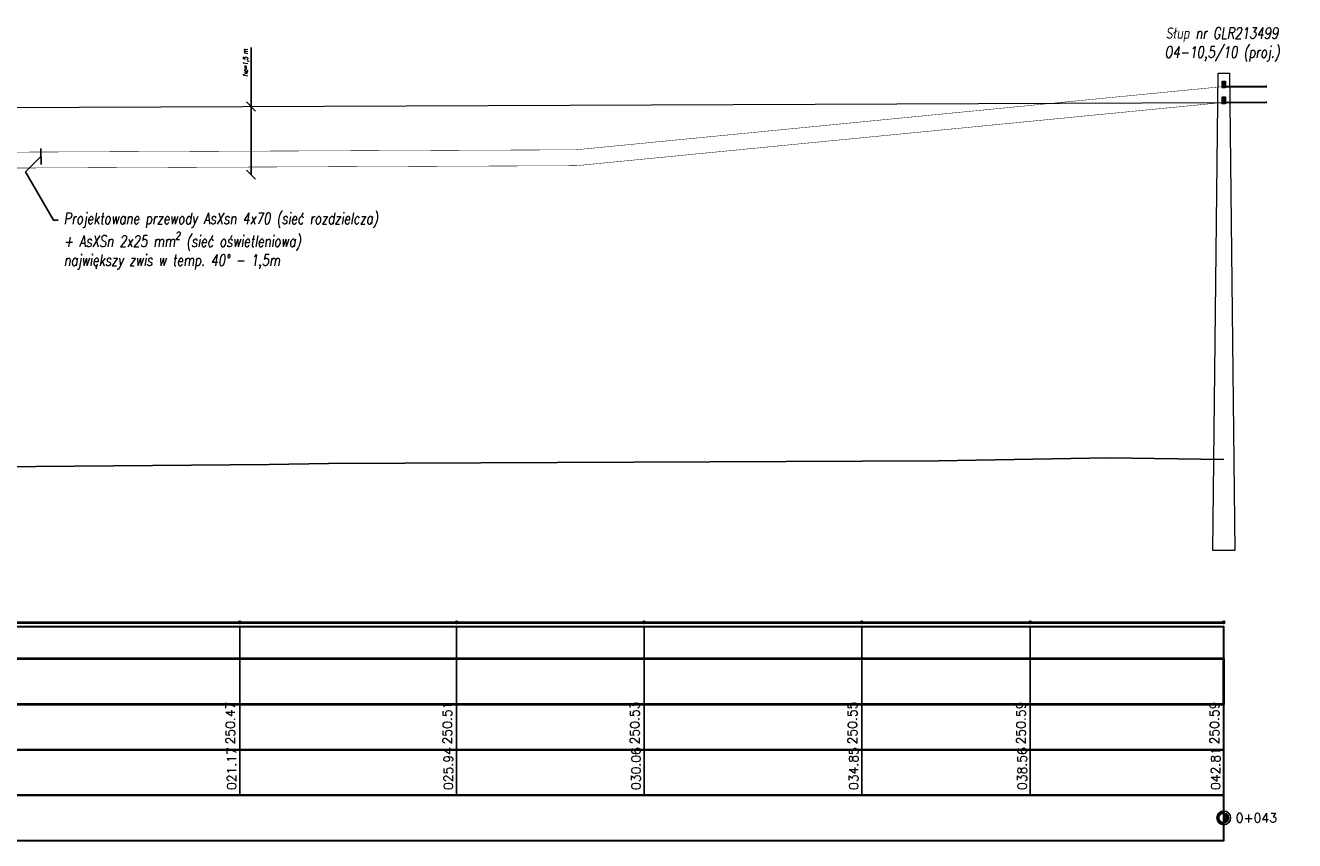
# Model space of a CAD drawing. Header units: metres. Extents: x 6535164 to 6537212, y 5563307 to 5565590.
# Tile 10 of 24: x 6537135 to 6537163, y 5563541 to 5563558. Entities that reach past the tile are written whole.
import ezdxf
from ezdxf import colors
from ezdxf.entities.mleader import LeaderData, LeaderLine
from ezdxf.lldxf.tags import DXFTag
from ezdxf.math import Vec2, Vec3

# ---------------------------------------------------------------- set-up
doc = ezdxf.new("R2010")
doc.units = ezdxf.units.M
doc.linetypes.add('CIĄGłA', pattern=[0])
for name, color, linetype in [('C-DROGI-PROFILE', 7, 'Continuous'), ('C-DROGI-PROFILE-WIDOKI', 7, 'Continuous'), ('C-DROGI-PROFILE-WIDOKI-ETYKIETY', 7, 'Continuous'), ('ELE TD', 7, 'Continuous')]:
    doc.layers.add(name, color=color, linetype=linetype)
doc.layers.add('ELE', color=7, linetype='Continuous', lineweight=35)
doc.styles.add('Romans_0.9', font='romans.shx', dxfattribs={"width": 0.75, "oblique": 9, "height": 0.1})
doc.styles.get("Standard").update_dxf_attribs({"font": 'simplex.shx'})
tags = doc.linetypes.add('AsXSn 4x25', pattern='A,10,-1.5,["4x25",Standard,S=0.75,R=0,X=-1.15,Y=-0.375],-1.5', length=13).pattern_tags.tags
tags[6] = DXFTag(74, 10)
doc.dimstyles.new('ISO-25', dxfattribs={"dimtxt": 2.5, "dimasz": 2.5, "dimexe": 1.25, "dimexo": 0.625, "dimtad": 1, "dimtxsty": 'Standard', "dimcen": 2.5, "dimadec": 0, "dimazin": 0, "dimtfac": 1, "dimtmove": 0, "dimatfit": 3, "dimfxl": 1, "dimarcsym": 0})

# ---------------------------------------------------------------- blocks, each defined once
blk = doc.blocks.new('_OBLIQUE')
at = {"color": 0, "linetype": 'ByBlock', "lineweight": -2}
for p, q in [((-0.5, -0.5), (0.5, 0.5)), ((0, 0), (0, 0))]:
    blk.add_line(p, q, dxfattribs=at)
blk = doc.blocks.new('*D140')
at = {"layer": 'Defpoints', "color": 0, "linetype": 'Continuous', "lineweight": 50, "transparency": 16777216}
for p in [(6537140.142, 5563556.667), (6537140.153, 5563556.667), (6537140.142, 5563555.167)]:
    blk.add_point(p, dxfattribs=at)
at = {"layer": 'ELE TD', "color": 0, "linetype": 'Continuous', "lineweight": -2, "transparency": 16777216}
for p, q in [((6537140.153, 5563556.667), (6537140.153, 5563557.963)), ((6537140.142, 5563556.667), (6537140.153, 5563556.667)), ((6537140.153, 5563555.167), (6537140.153, 5563556.667))]:
    blk.add_line(p, q, dxfattribs=at)
at = {"layer": 'ELE TD', "color": 0, "linetype": 'Continuous', "lineweight": -2, "transparency": 16777216, "xscale": 0.2, "yscale": 0.2, "zscale": 0.2}
for p, rotation in [((6537140.153, 5563556.667), 90), ((6537140.153, 5563555.167), 270)]:
    blk.add_blockref('_OBLIQUE', p, dxfattribs=dict(at, rotation=rotation))
at = {"layer": 'ELE TD', "color": 0, "linetype": 'Continuous', "lineweight": 18, "transparency": 16777216, "insert": (6537140.044, 5563557.629), "char_height": 0.1, "attachment_point": 5, "rotation": 90, "style": 'Romans_0.9'}
blk.add_mtext('f{\\H0.7x;\\S^ 40;}=1,5 m', dxfattribs=at)

msp = doc.modelspace()

# ---------------------------------------------------------------- hatches: boundary and pattern name
at = {"linetype": 'ByBlock', "lineweight": -2}
for points in [[(6537161.546, 5563541.122), (6537161.546, 5563541.165, 0.414214), (6537161.396, 5563541.015, 0.414214), (6537161.546, 5563540.865), (6537161.546, 5563540.907, -0.414214), (6537161.439, 5563541.015, -0.414214)], [(6537161.546, 5563540.907, 0.414214), (6537161.653, 5563541.015, 0.414214), (6537161.546, 5563541.122)]]:
    msp.add_hatch(color=0, dxfattribs=at).paths.add_polyline_path(points)
at = {"layer": 'ELE', "lineweight": 18}
h = msp.add_hatch(color=7, dxfattribs=at)
h.dxf.hatch_style = 1
h.paths.add_polyline_path([(6537161.546, 5563557.206), (6537161.546, 5563557.196, 0.414214), (6537161.551, 5563557.201, 0.414214)])
h.paths.add_polyline_path([(6537161.546, 5563557.206, 0.414214), (6537161.541, 5563557.201, 0.414214), (6537161.546, 5563557.196)])
at = {"layer": 'ELE', "linetype": 'CIĄGłA', "lineweight": 18}
h = msp.add_hatch(color=7, dxfattribs=at)
h.dxf.hatch_style = 1
h.paths.add_polyline_path([(6537161.583, 5563557.101), (6537161.583, 5563557.111), (6537162.475, 5563557.111), (6537162.475, 5563557.101)])
at = {"layer": 'ELE', "lineweight": 18}
h = msp.add_hatch(color=7, dxfattribs=at)
h.dxf.hatch_style = 1
h.paths.add_polyline_path([(6537161.546, 5563556.856), (6537161.546, 5563556.846, 0.414214), (6537161.551, 5563556.851, 0.414214)])
h.paths.add_polyline_path([(6537161.546, 5563556.856, 0.414214), (6537161.541, 5563556.851, 0.414214), (6537161.546, 5563556.846)])
at = {"layer": 'ELE', "linetype": 'CIĄGłA', "lineweight": 18}
h = msp.add_hatch(color=7, dxfattribs=at)
h.dxf.hatch_style = 1
h.paths.add_polyline_path([(6537161.583, 5563556.751), (6537161.583, 5563556.761), (6537162.475, 5563556.761), (6537162.475, 5563556.751)])

# ---------------------------------------------------------------- linework, layer by layer
at = {"color": 0, "linetype": 'ByBlock', "lineweight": -2}
for p, q in [((6537161.546, 5563541.122), (6537161.546, 5563541.165)), ((6537161.546, 5563541.122), (6537161.546, 5563540.907)), ((6537161.546, 5563540.907), (6537161.546, 5563540.865))]:
    msp.add_line(p, q, dxfattribs=at)
for radius in [0.15, 0.107]:
    msp.add_circle((6537161.546, 5563541.015), radius, dxfattribs=at)
at = {"layer": 'C-DROGI-PROFILE', "color": 94, "linetype": 'Continuous', "lineweight": -3}
for p, q in [((6537128.392, 5563548.678), (6537140.549, 5563548.792)), ((6537140.549, 5563548.792), (6537141.855, 5563548.814)), ((6537141.855, 5563548.814), (6537155.271, 5563548.867)), ((6537155.271, 5563548.867), (6537159.012, 5563548.934)), ((6537159.012, 5563548.934), (6537161.546, 5563548.901))]:
    msp.add_line(p, q, dxfattribs=at)
at = {"layer": 'C-DROGI-PROFILE-WIDOKI', "color": 7, "linetype": 'Continuous', "lineweight": 40}
msp.add_line((6537118.733, 5563545.315), (6537161.546, 5563545.315), dxfattribs=at)
at = {"layer": 'C-DROGI-PROFILE-WIDOKI', "color": 7, "linetype": 'Continuous', "lineweight": 30}
for p, q in [((6537161.546, 5563544.515), (6537161.546, 5563545.215)), ((6537161.546, 5563542.515), (6537161.546, 5563543.515)), ((6537161.546, 5563541.515), (6537161.546, 5563542.515)), ((6537161.546, 5563540.515), (6537161.546, 5563541.515))]:
    msp.add_line(p, q, dxfattribs=at)
at = {"layer": 'C-DROGI-PROFILE-WIDOKI', "color": 1, "linetype": 'Continuous', "lineweight": 30}
msp.add_line((6537161.546, 5563543.515), (6537161.546, 5563544.515), dxfattribs=at)
at = {"layer": 'C-DROGI-PROFILE-WIDOKI', "color": 7, "linetype": 'Continuous', "lineweight": 30}
for points in [[(6537118.733, 5563544.515), (6537161.546, 5563544.515), (6537161.546, 5563545.215), (6537118.733, 5563545.215)], [(6537118.733, 5563542.515), (6537161.546, 5563542.515), (6537161.546, 5563543.515), (6537118.733, 5563543.515)], [(6537118.733, 5563541.515), (6537161.546, 5563541.515), (6537161.546, 5563542.515), (6537118.733, 5563542.515)], [(6537118.733, 5563540.515), (6537161.546, 5563540.515), (6537161.546, 5563541.515), (6537118.733, 5563541.515)]]:
    msp.add_3dface(points, dxfattribs=at)
at = {"layer": 'C-DROGI-PROFILE-WIDOKI', "color": 1, "linetype": 'Continuous', "lineweight": 40}
msp.add_3dface([(6537118.733, 5563543.515), (6537161.546, 5563543.515), (6537161.546, 5563544.515), (6537118.733, 5563544.515)], dxfattribs=at)
at = {"layer": 'C-DROGI-PROFILE-WIDOKI-ETYKIETY', "color": 7, "linetype": 'Continuous', "lineweight": -3}
for p, q in [((6537139.903, 5563545.215), (6537139.903, 5563542.515)), ((6537144.672, 5563545.215), (6537144.672, 5563542.515)), ((6537148.796, 5563545.215), (6537148.796, 5563542.515)), ((6537153.584, 5563545.215), (6537153.584, 5563542.515)), ((6537157.291, 5563545.215), (6537157.291, 5563542.515)), ((6537161.546, 5563545.215), (6537161.546, 5563542.515)), ((6537139.903, 5563541.515), (6537139.903, 5563542.515)), ((6537144.672, 5563541.515), (6537144.672, 5563542.515)), ((6537148.796, 5563541.515), (6537148.796, 5563542.515)), ((6537153.584, 5563541.515), (6537153.584, 5563542.515)), ((6537157.291, 5563541.515), (6537157.291, 5563542.515)), ((6537161.546, 5563541.515), (6537161.546, 5563542.515))]:
    msp.add_line(p, q, dxfattribs=at)
at = {"layer": 'C-DROGI-PROFILE-WIDOKI-ETYKIETY', "color": 6, "linetype": 'Continuous', "lineweight": -3}
for centre in [(6537139.903, 5563545.315), (6537144.672, 5563545.315), (6537148.796, 5563545.315), (6537153.584, 5563545.315), (6537157.291, 5563545.315), (6537161.546, 5563545.315)]:
    msp.add_circle(centre, 0.025, dxfattribs=at)
at = {"layer": 'ELE', "color": 7, "linetype": 'CIĄGłA', "lineweight": 18}
for points in [[(6537161.42, 5563557.401), (6537161.672, 5563557.401), (6537161.79, 5563546.901), (6537161.302, 5563546.901)], [(6537161.583, 5563557.226), (6537161.583, 5563557.076), (6537161.508, 5563557.076), (6537161.508, 5563557.226)], [(6537161.583, 5563556.876), (6537161.583, 5563556.726), (6537161.508, 5563556.726), (6537161.508, 5563556.876)]]:
    msp.add_lwpolyline(points, close=True, dxfattribs=at)
for points in [[(6537161.583, 5563557.111), (6537162.475, 5563557.111)], [(6537161.583, 5563557.101), (6537162.475, 5563557.101)], [(6537162.475, 5563557.126), (6537162.475, 5563557.086)], [(6537161.583, 5563556.761), (6537162.475, 5563556.761)], [(6537161.583, 5563556.751), (6537162.475, 5563556.751)], [(6537162.475, 5563556.776), (6537162.475, 5563556.736)]]:
    msp.add_lwpolyline(points, dxfattribs=at)
at = {"layer": 'ELE TD', "color": 252, "lineweight": 18}
msp.add_line((6537118.733, 5563556.578), (6537161.546, 5563556.756), dxfattribs=at)
at = {"layer": 'ELE TD', "color": 4, "lineweight": 18, "ltscale": 0.25, "const_width": 0.01}
msp.add_lwpolyline([(6537118.733, 5563556.928, 0.070071), (6537161.546, 5563557.106)], format="xyb", dxfattribs=at)
at = {"layer": 'ELE TD', "color": 7, "linetype": 'AsXSn 4x25', "lineweight": 35}
for points in [[(6537161.546, 5563557.226), (6537161.546, 5563557.106), (6537161.583, 5563557.106)], [(6537161.546, 5563556.876), (6537161.546, 5563556.756), (6537161.583, 5563556.756)]]:
    msp.add_lwpolyline(points, dxfattribs=at)
at = {"layer": 'ELE TD', "color": 6, "lineweight": 18, "ltscale": 0.25, "const_width": 0.01}
msp.add_lwpolyline([(6537118.733, 5563556.578, 0.070071), (6537161.546, 5563556.756)], format="xyb", dxfattribs=at)

# ---------------------------------------------------------------- texts
at = {"layer": 'C-DROGI-PROFILE-WIDOKI-ETYKIETY', "color": 7, "lineweight": 30}
for s, p in [('250.47', (6537139.799, 5563542.631)), ('250.51', (6537144.568, 5563542.631)), ('250.53', (6537148.693, 5563542.631)), ('250.55', (6537153.48, 5563542.631)), ('250.59', (6537157.187, 5563542.631)), ('250.59', (6537161.442, 5563542.631)), ('021.17', (6537139.824, 5563541.628)), ('025.94', (6537144.593, 5563541.628)), ('030.06', (6537148.718, 5563541.628)), ('034.85', (6537153.505, 5563541.628)), ('038.56', (6537157.212, 5563541.628)), ('042.81', (6537161.467, 5563541.628))]:
    msp.add_text(s, height=0.2, rotation=90, dxfattribs=at).set_placement(p)
msp.add_text('0+043', height=0.2, dxfattribs=at).set_placement((6537161.809, 5563540.916))
at = {"layer": 'ELE TD', "color": 7, "linetype": 'Continuous', "lineweight": 18, "insert": (6537161.508, 5563557.656), "char_height": 0.25, "width": 9.40416, "attachment_point": 8, "style": 'Romans_0.9'}
msp.add_mtext('Słup nr GLR213499\\PO4-10,5/10 (proj.)', dxfattribs=at)

# ---------------------------------------------------------------- next in the draw order: leaders
at = {"layer": 'ELE TD', "color": 7, "linetype": 'Continuous', "lineweight": 18}
ml = msp.add_multileader_mtext('Standard', dxfattribs=at)
ml.set_content('\\A1;Projektowane przewody AsXsn 4x70 (sieć rozdzielcza) ^J+ AsXSn 2x25 mm{\\H0.7x;\\S2^ ;\\H1.42857x; (sieć oświetleniowa)\\Pnajwiększy zwis w temp. 40%%D - 1,5m}', color=7, style='Romans_0.9')
ml.set_leader_properties()
ml.set_arrow_properties(name='OBLIQUE')
ml.build(insert=Vec2(0, 0))
ml.multileader.update_dxf_attribs({"has_text_frame": 1, "dogleg_length": 0.1, "arrow_head_size": 0.25})
ctx = ml.context
ctx.base_point, ctx.char_height, ctx.arrow_head_size, ctx.landing_gap_size, ctx.plane_origin = Vec3(6537135.908, 5563554.163), 0.25, 0.25, 0.125, Vec3(6537134.961, 5563555.789)
notes = []
notes.append((ctx, [(0, (1, 1, 0), (6537135.808, 5563554.163), (1, 0), 0.1, [(1, [(6537135.533, 5563555.567), (6537135.193, 5563555.226)], 0, [])])]))
ctx.mtext.insert, ctx.mtext.flow_direction = Vec3(6537136.033, 5563554.329), 5
ctx.mtext.has_bg_fill, ctx.mtext.bg_color, ctx.mtext.bg_scale_factor, ctx.mtext.bg_transparency, ctx.mtext.use_window_bg_color = 1, -1027028792, 1.5, 0, 1
for ctx, leaders in notes:
    for number, flags, end, landing, length, lines in leaders:
        leader = LeaderData()
        leader.index, (leader.has_last_leader_line, leader.has_dogleg_vector, leader.attachment_direction) = number, flags
        leader.last_leader_point, leader.dogleg_vector, leader.dogleg_length = Vec3(end), Vec3(landing), length
        for number, points, colour, breaks in lines:
            line = LeaderLine()
            line.index, line.vertices, line.color, line.breaks = number, Vec3.list(points), colors.encode_raw_color(colour), breaks
            leader.lines.append(line)
        ctx.leaders.append(leader)

# ---------------------------------------------------------------- next in the draw order: dimensions: what is measured, and where the dimension line sits
dim = msp.add_linear_dim(base=(6537140.153, 5563556.667), p1=(6537140.142, 5563555.167), p2=(6537140.142, 5563556.667), angle=90, text='f{\\H0.7x;\\S^ 40;}=<>', dimstyle='ISO-25', override={"dimtxt": 0.25, "dimasz": 0.2, "dimexe": 0, "dimexo": 0, "dimgap": 0.05, "dimpost": ' m', "dimtxsty": 'Romans_0.9', "dimblk1": 'OBLIQUE', "dimblk2": 'OBLIQUE', "dimsah": 1, "dimse1": 1}, dxfattribs=at)
dim.commit()
dim.dimension.update_dxf_attribs({"geometry": '*D140', "text_midpoint": (6537140.153, 5563557.629), "dimtype": 161})

doc.saveas('drawing.dxf')
